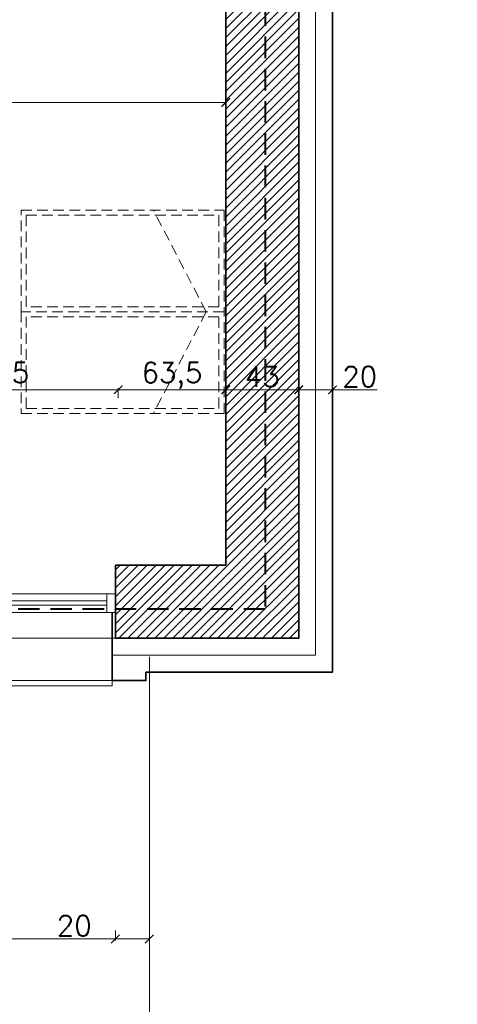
# Model space of a CAD drawing. Header units: millimetres. Extents: x -740 to 33545, y 5178 to 22494.
# Tile 173 of 256: x 11717 to 11976, y 9523 to 10105. Entities that reach past the tile are written whole.
import ezdxf
from ezdxf.lldxf.tags import DXFTag

# ---------------------------------------------------------------- set-up
doc = ezdxf.new("R2010")
doc.units = ezdxf.units.MM
doc.header["$MEASUREMENT"] = 0
doc.linetypes.add('DASHED', pattern=[19.05, 12.7, -6.35])
doc.linetypes.add('DASHED2', pattern=[9.525, 6.35, -3.175])
doc.layers.get('Defpoints').update_dxf_attribs({"color": 252})
for name, color, linetype, lineweight in [('_IS_POZA_ZAKRESEM', 2, 'DASHED', 40), ('A_istniejące ściany', 252, 'Continuous', 35), ('A_izolacja', 252, 'Continuous', 9), ('A_l.przerywana', 252, 'ICAD_ISO03W100', 9), ('A_okna wymieniane', 252, 'Continuous', 15), ('A_wyposażenie', 252, 'Continuous', 9), ('A_ściany projektowane', 252, 'Continuous', 35), ('l.przerywana', 252, 'ICAD_ISO03W100', 5), ('l.widokowa', 252, 'Continuous', 15), ('l.wypełnien', 252, 'Continuous', 5), ('wymiarowanie', 252, 'Continuous', 9)]:
    doc.layers.add(name, color=color, linetype=linetype, lineweight=lineweight)
doc.styles.add('styl2', font='simplex.shx')
doc.linetypes.add('BATTING', pattern='A,0.00254,-2.54,[134,ltypeshp.shx,S=2.54,R=0,X=-2.54,Y=0],-5.08,[134,ltypeshp.shx,S=2.54,R=180,X=2.54,Y=0],-2.54', length=10.16254)
tags = doc.linetypes.add('ICAD_ISO03W100', pattern=[30, 12, -18]).pattern_tags.tags
tags[6:7] = [DXFTag(74, 4), DXFTag(75, 0), DXFTag(340, '0'), DXFTag(46, 1.0), DXFTag(50, 0.0), DXFTag(44, 0.0), DXFTag(45, 0.0)]
tags[4:5] = [DXFTag(74, 4), DXFTag(75, 0), DXFTag(340, '0'), DXFTag(46, 1.0), DXFTag(50, 0.0), DXFTag(44, 0.0), DXFTag(45, 0.0)]
doc.dimstyles.new('Skala 1-50', dxfattribs={"dimtxt": 12, "dimasz": 5, "dimexe": 1, "dimexo": 1, "dimgap": 1.5, "dimtad": 1, "dimdec": 1, "dimrnd": 0.5, "dimtxsty": 'styl2', "dimblk": 'ARCHTICK', "dimcen": 5, "dimadec": 0, "dimazin": 0, "dimtfac": 1, "dimtdec": 1, "dimtmove": 1, "dimatfit": 3, "dimldrblk": 'ARCHTICK', "dimfxl": 0, "dimlwd": -1, "dimlwe": -1, "dimarcsym": 0})

# ---------------------------------------------------------------- blocks, each defined once
blk = doc.blocks.new('_ArchTick')
at = {"color": 0, "linetype": 'ByBlock', "const_width": 0.15}
blk.add_lwpolyline([(-0.5, -0.5), (0.5, 0.5)], dxfattribs=at)
blk = doc.blocks.new('*D1186')
at = {"layer": 'Defpoints', "color": 0}
for p in [(11839.15, 10110.74), (10781.66, 10085.81), (11839.15, 10055.97)]:
    blk.add_point(p, dxfattribs=at)
at = {"layer": 'wymiarowanie', "color": 0}
for p, q in [((10781.66, 10060.97), (10781.66, 10054.97)), ((11839.15, 10060.97), (11839.15, 10054.97)), ((10781.66, 10055.97), (11839.15, 10055.97))]:
    blk.add_line(p, q, dxfattribs=at)
at = {"layer": 'wymiarowanie', "color": 0, "xscale": 5, "yscale": 5, "zscale": 5, "rotation": 180}
blk.add_blockref('_ArchTick', (10781.66, 10055.97), dxfattribs=at)
at = {"layer": 'wymiarowanie', "color": 0, "xscale": 5, "yscale": 5, "zscale": 5}
blk.add_blockref('_ArchTick', (11839.15, 10055.97), dxfattribs=at)
at = {"layer": 'wymiarowanie', "color": 0, "insert": (11310.4, 10064.32), "char_height": 12, "attachment_point": 5, "style": 'styl2'}
blk.add_mtext('1057,5', dxfattribs=at)
blk = doc.blocks.new('*D1899')
at = {"layer": 'Defpoints', "color": 0}
for p in [(11234.13, 9739.58), (11773.95, 9715.57), (11773.95, 9562.04)]:
    blk.add_point(p, dxfattribs=at)
at = {"layer": 'wymiarowanie', "color": 0}
for p, q in [((11234.13, 9567.04), (11234.13, 9561.04)), ((11773.95, 9567.04), (11773.95, 9561.04)), ((11234.13, 9562.04), (11773.95, 9562.04))]:
    blk.add_line(p, q, dxfattribs=at)
at = {"layer": 'wymiarowanie', "color": 0, "xscale": 5, "yscale": 5, "zscale": 5, "rotation": 180}
blk.add_blockref('_ArchTick', (11234.13, 9562.04), dxfattribs=at)
at = {"layer": 'wymiarowanie', "color": 0, "xscale": 5, "yscale": 5, "zscale": 5}
blk.add_blockref('_ArchTick', (11773.95, 9562.04), dxfattribs=at)
at = {"layer": 'wymiarowanie', "color": 0, "insert": (11504.04, 9569.84), "char_height": 12, "attachment_point": 5, "style": 'styl2'}
blk.add_mtext('540', dxfattribs=at)
blk = doc.blocks.new('*D1900')
at = {"layer": 'Defpoints', "color": 0}
for p in [(11773.95, 9715.57), (11794.02, 9714.58), (11794.02, 9562.04)]:
    blk.add_point(p, dxfattribs=at)
at = {"layer": 'wymiarowanie', "color": 0}
for p, q in [((11773.95, 9567.04), (11773.95, 9561.04)), ((11794.02, 9567.04), (11794.02, 9561.04)), ((11773.95, 9562.04), (11739.36, 9562.04)), ((11773.95, 9562.04), (11794.02, 9562.04))]:
    blk.add_line(p, q, dxfattribs=at)
at = {"layer": 'wymiarowanie', "color": 0, "xscale": 5, "yscale": 5, "zscale": 5, "rotation": 180}
blk.add_blockref('_ArchTick', (11773.95, 9562.04), dxfattribs=at)
at = {"layer": 'wymiarowanie', "color": 0, "xscale": 5, "yscale": 5, "zscale": 5}
blk.add_blockref('_ArchTick', (11794.02, 9562.04), dxfattribs=at)
at = {"layer": 'wymiarowanie', "color": 0, "insert": (11749.6, 9569.84), "char_height": 12, "attachment_point": 5, "style": 'styl2'}
blk.add_mtext('20', dxfattribs=at)
blk = doc.blocks.new('*D2127')
at = {"layer": 'Defpoints', "color": 0}
for p in [(11907.33, 10306.75), (11961.91, 9739.58), (12091.4, 9739.58)]:
    blk.add_point(p, dxfattribs=at)
at = {"layer": 'wymiarowanie', "color": 0}
for p, q in [((12086.4, 10306.75), (12092.4, 10306.75)), ((12091.4, 10306.75), (12091.4, 9739.58)), ((12086.4, 9739.58), (12092.4, 9739.58))]:
    blk.add_line(p, q, dxfattribs=at)
at = {"layer": 'wymiarowanie', "color": 0, "xscale": 5, "yscale": 5, "zscale": 5}
for p, rotation in [((12091.4, 10306.75), 90), ((12091.4, 9739.58), 270)]:
    blk.add_blockref('_ArchTick', p, dxfattribs=dict(at, rotation=rotation))
at = {"layer": 'wymiarowanie', "color": 0, "insert": (12083.6, 10023.17), "char_height": 12, "attachment_point": 5, "rotation": 90, "style": 'styl2'}
blk.add_mtext('567', dxfattribs=at)
blk = doc.blocks.new('*D2128')
at = {"layer": 'Defpoints', "color": 0}
for p in [(11961.91, 9739.58), (11959.84, 9719.58), (12091.4, 9719.58)]:
    blk.add_point(p, dxfattribs=at)
at = {"layer": 'wymiarowanie', "color": 0}
for p, q in [((12091.4, 9739.58), (12091.4, 9770.87)), ((12086.4, 9739.58), (12092.4, 9739.58)), ((12091.4, 9739.58), (12091.4, 9719.58)), ((12086.4, 9719.58), (12092.4, 9719.58))]:
    blk.add_line(p, q, dxfattribs=at)
at = {"layer": 'wymiarowanie', "color": 0, "xscale": 5, "yscale": 5, "zscale": 5}
for p, rotation in [((12091.4, 9739.58), 90), ((12091.4, 9719.58), 270)]:
    blk.add_blockref('_ArchTick', p, dxfattribs=dict(at, rotation=rotation))
at = {"layer": 'wymiarowanie', "color": 0, "insert": (12083.6, 9760.63), "char_height": 12, "attachment_point": 5, "rotation": 90, "style": 'styl2'}
blk.add_mtext('20', dxfattribs=at)
blk = doc.blocks.new('*D2164')
at = {"layer": 'Defpoints', "color": 0}
for p in [(11624.02, 9739.58), (11774.02, 9739.58), (11774.02, 9186.8)]:
    blk.add_point(p, dxfattribs=at)
at = {"layer": 'wymiarowanie', "color": 0}
for p, q in [((11624.02, 9191.8), (11624.02, 9185.8)), ((11774.02, 9191.8), (11774.02, 9185.8)), ((11624.02, 9186.8), (11774.02, 9186.8))]:
    blk.add_line(p, q, dxfattribs=at)
at = {"layer": 'wymiarowanie', "color": 0, "xscale": 5, "yscale": 5, "zscale": 5, "rotation": 180}
blk.add_blockref('_ArchTick', (11624.02, 9186.8), dxfattribs=at)
at = {"layer": 'wymiarowanie', "color": 0, "xscale": 5, "yscale": 5, "zscale": 5}
blk.add_blockref('_ArchTick', (11774.02, 9186.8), dxfattribs=at)
at = {"layer": 'wymiarowanie', "color": 0, "insert": (11699.02, 9194.6), "char_height": 12, "attachment_point": 5, "style": 'styl2'}
blk.add_mtext('150', dxfattribs=at)
blk = doc.blocks.new('*D2165')
at = {"layer": 'Defpoints', "color": 0}
for p in [(11774.02, 9739.58), (11794.02, 9719.58), (11794.02, 9186.8)]:
    blk.add_point(p, dxfattribs=at)
at = {"layer": 'wymiarowanie', "color": 0}
for p, q in [((11774.02, 9191.8), (11774.02, 9185.8)), ((11794.02, 9191.8), (11794.02, 9185.8)), ((11774.02, 9186.8), (11745.3, 9186.8)), ((11774.02, 9186.8), (11794.02, 9186.8))]:
    blk.add_line(p, q, dxfattribs=at)
at = {"layer": 'wymiarowanie', "color": 0, "xscale": 5, "yscale": 5, "zscale": 5, "rotation": 180}
blk.add_blockref('_ArchTick', (11774.02, 9186.8), dxfattribs=at)
at = {"layer": 'wymiarowanie', "color": 0, "xscale": 5, "yscale": 5, "zscale": 5}
blk.add_blockref('_ArchTick', (11794.02, 9186.8), dxfattribs=at)
at = {"layer": 'wymiarowanie', "color": 0, "insert": (11755.54, 9194.6), "char_height": 12, "attachment_point": 5, "style": 'styl2'}
blk.add_mtext('20', dxfattribs=at)
blk = doc.blocks.new('*D2166')
at = {"layer": 'Defpoints', "color": 0}
for p in [(11882.33, 9739.58), (11794.02, 9719.58), (11882.33, 9186.8)]:
    blk.add_point(p, dxfattribs=at)
at = {"layer": 'wymiarowanie', "color": 0}
for p, q in [((11794.02, 9191.8), (11794.02, 9185.8)), ((11882.33, 9191.8), (11882.33, 9185.8)), ((11794.02, 9186.8), (11882.33, 9186.8))]:
    blk.add_line(p, q, dxfattribs=at)
at = {"layer": 'wymiarowanie', "color": 0, "xscale": 5, "yscale": 5, "zscale": 5, "rotation": 180}
blk.add_blockref('_ArchTick', (11794.02, 9186.8), dxfattribs=at)
at = {"layer": 'wymiarowanie', "color": 0, "xscale": 5, "yscale": 5, "zscale": 5}
blk.add_blockref('_ArchTick', (11882.33, 9186.8), dxfattribs=at)
at = {"layer": 'wymiarowanie', "color": 0, "insert": (11838.17, 9195.15), "char_height": 12, "attachment_point": 5, "style": 'styl2'}
blk.add_mtext('88,5', dxfattribs=at)
blk = doc.blocks.new('*D2167')
at = {"layer": 'Defpoints', "color": 0}
for p in [(11882.33, 9739.58), (11902.33, 9719.58), (11902.33, 9186.8)]:
    blk.add_point(p, dxfattribs=at)
at = {"layer": 'wymiarowanie', "color": 0}
for p, q in [((11882.33, 9191.8), (11882.33, 9185.8)), ((11902.33, 9191.8), (11902.33, 9185.8)), ((11882.33, 9186.8), (11902.33, 9186.8)), ((11902.33, 9186.8), (11941.52, 9186.8))]:
    blk.add_line(p, q, dxfattribs=at)
at = {"layer": 'wymiarowanie', "color": 0, "xscale": 5, "yscale": 5, "zscale": 5, "rotation": 180}
blk.add_blockref('_ArchTick', (11882.33, 9186.8), dxfattribs=at)
at = {"layer": 'wymiarowanie', "color": 0, "xscale": 5, "yscale": 5, "zscale": 5}
blk.add_blockref('_ArchTick', (11902.33, 9186.8), dxfattribs=at)
at = {"layer": 'wymiarowanie', "color": 0, "insert": (11931.28, 9194.6), "char_height": 12, "attachment_point": 5, "style": 'styl2'}
blk.add_mtext('20', dxfattribs=at)
blk = doc.blocks.new('*D2789')
at = {"layer": 'Defpoints', "color": 0}
for p in [(11775.65, 9886.31), (11624.02, 9782.76), (11775.65, 9782.76)]:
    blk.add_point(p, dxfattribs=at)
at = {"layer": 'wymiarowanie', "color": 0}
for p, q in [((11624.02, 9881.31), (11624.02, 9887.31)), ((11624.02, 9886.31), (11775.65, 9886.31)), ((11775.65, 9881.31), (11775.65, 9887.31))]:
    blk.add_line(p, q, dxfattribs=at)
at = {"layer": 'wymiarowanie', "color": 0, "xscale": 5, "yscale": 5, "zscale": 5, "rotation": 180}
blk.add_blockref('_ArchTick', (11624.02, 9886.31), dxfattribs=at)
at = {"layer": 'wymiarowanie', "color": 0, "xscale": 5, "yscale": 5, "zscale": 5}
blk.add_blockref('_ArchTick', (11775.65, 9886.31), dxfattribs=at)
at = {"layer": 'wymiarowanie', "color": 0, "insert": (11699.83, 9894.51), "char_height": 12, "attachment_point": 5, "style": 'styl2'}
blk.add_mtext('151,5', dxfattribs=at)
blk = doc.blocks.new('*D2790')
at = {"layer": 'Defpoints', "color": 0}
for p in [(11839.15, 9886.31), (11775.65, 9782.76), (11839.15, 9782.76)]:
    blk.add_point(p, dxfattribs=at)
at = {"layer": 'wymiarowanie', "color": 0}
for p, q in [((11775.65, 9881.31), (11775.65, 9887.31)), ((11775.65, 9886.31), (11839.15, 9886.31)), ((11839.15, 9881.31), (11839.15, 9887.31))]:
    blk.add_line(p, q, dxfattribs=at)
at = {"layer": 'wymiarowanie', "color": 0, "xscale": 5, "yscale": 5, "zscale": 5, "rotation": 180}
blk.add_blockref('_ArchTick', (11775.65, 9886.31), dxfattribs=at)
at = {"layer": 'wymiarowanie', "color": 0, "xscale": 5, "yscale": 5, "zscale": 5}
blk.add_blockref('_ArchTick', (11839.15, 9886.31), dxfattribs=at)
at = {"layer": 'wymiarowanie', "color": 0, "insert": (11807.4, 9894.66), "char_height": 12, "attachment_point": 5, "style": 'styl2'}
blk.add_mtext('63,5', dxfattribs=at)
blk = doc.blocks.new('*D2791')
at = {"layer": 'Defpoints', "color": 0}
for p in [(11882.33, 9886.31), (11882.33, 9796.39), (11839.15, 9782.76)]:
    blk.add_point(p, dxfattribs=at)
at = {"layer": 'wymiarowanie', "color": 0}
for p, q in [((11839.15, 9881.31), (11839.15, 9887.31)), ((11839.15, 9886.31), (11882.33, 9886.31)), ((11882.33, 9881.31), (11882.33, 9887.31))]:
    blk.add_line(p, q, dxfattribs=at)
at = {"layer": 'wymiarowanie', "color": 0, "xscale": 5, "yscale": 5, "zscale": 5, "rotation": 180}
blk.add_blockref('_ArchTick', (11839.15, 9886.31), dxfattribs=at)
at = {"layer": 'wymiarowanie', "color": 0, "xscale": 5, "yscale": 5, "zscale": 5}
blk.add_blockref('_ArchTick', (11882.33, 9886.31), dxfattribs=at)
at = {"layer": 'wymiarowanie', "color": 0, "insert": (11860.74, 9894.11), "char_height": 12, "attachment_point": 5, "style": 'styl2'}
blk.add_mtext('43', dxfattribs=at)
blk = doc.blocks.new('*D2792')
at = {"layer": 'Defpoints', "color": 0}
for p in [(11902.33, 9886.31), (11882.33, 9796.39), (11902.33, 9794.06)]:
    blk.add_point(p, dxfattribs=at)
at = {"layer": 'wymiarowanie', "color": 0}
for p, q in [((11882.33, 9881.31), (11882.33, 9887.31)), ((11882.33, 9886.31), (11902.33, 9886.31)), ((11902.33, 9881.31), (11902.33, 9887.31)), ((11902.33, 9886.31), (11928.62, 9886.31))]:
    blk.add_line(p, q, dxfattribs=at)
at = {"layer": 'wymiarowanie', "color": 0, "xscale": 5, "yscale": 5, "zscale": 5, "rotation": 180}
blk.add_blockref('_ArchTick', (11882.33, 9886.31), dxfattribs=at)
at = {"layer": 'wymiarowanie', "color": 0, "xscale": 5, "yscale": 5, "zscale": 5}
blk.add_blockref('_ArchTick', (11902.33, 9886.31), dxfattribs=at)
at = {"layer": 'wymiarowanie', "color": 0, "insert": (11918.38, 9894.11), "char_height": 12, "attachment_point": 5, "style": 'styl2'}
blk.add_mtext('20', dxfattribs=at)

msp = doc.modelspace()

# ---------------------------------------------------------------- hatches: boundary and pattern name
at = {"layer": 'l.wypełnien'}
h = msp.add_hatch(dxfattribs=at)
h.set_pattern_fill('ANSI31', color=256, scale=30, style=0)
h.paths.add_polyline_path([(11391.26, 10402.52), (11391.26, 10359.34), (11839.15, 10359.34), (11839.15, 9782.76), (11774.02, 9782.76), (11774.02, 9765.83), (11774.02, 9754.82), (11774.02, 9739.58), (11839.15, 9739.58), (11882.33, 9739.58), (11882.33, 10522.75), (11866.24, 10522.75), (11854.39, 10522.75), (11839.15, 10522.75), (11839.15, 10402.52), (11426.82, 10402.52), (11426.82, 10552.38), (11401.42, 10552.38), (11401.42, 10402.52)])
h.paths.add_polyline_path([(11391.26, 10834.32), (11391.26, 10791.99), (11401.42, 10791.99), (11401.42, 10654.38), (11426.82, 10654.38), (11426.82, 10791.99), (11839.15, 10791.99), (11839.15, 10677.69), (11854.39, 10677.69), (11866.24, 10677.69), (11882.33, 10677.69), (11882.33, 11331.32), (11882.33, 11374.5), (11799.42, 11374.5), (11799.42, 11331.32), (11839.15, 11331.32), (11839.15, 10994.32), (11839.15, 10834.32), (11699.45, 10834.32), (11685.18, 10834.32), (11640.68, 10834.32), (11401.42, 10834.32)])
h.paths.add_polyline_path([(11477.62, 10806.38), (11477.62, 10819.93), (11497.94, 10819.93), (11497.94, 10806.38)], flags=16)
h.paths.add_polyline_path([(11438.67, 10819.93), (11438.67, 10806.38), (11457.3, 10806.38), (11457.3, 10819.93)], flags=16)
h.paths.add_polyline_path([(11429.29, 9739.58), (11429.29, 9782.76), (11384.13, 9782.76), (11384.13, 9739.58)])
h.paths.add_polyline_path([(11624.02, 9739.58), (11624.02, 9782.76), (11579.29, 9782.76), (11579.29, 9739.58)])

# ---------------------------------------------------------------- linework, layer by layer
at = {"layer": '_IS_POZA_ZAKRESEM'}
for p, q in [((11862.48, 11352.17), (11862.48, 9756.84)), ((11862.48, 9756.84), (8904.92, 9756.84))]:
    msp.add_line(p, q, dxfattribs=at)
at = {"layer": 'A_istniejące ściany'}
for points in [[(11882.33, 9739.58), (11882.33, 10522.75)], [(11839.15, 10359.34), (11839.15, 9782.76)], [(11839.15, 9782.76), (11839.15, 10359.34)], [(11839.15, 9782.76), (11774.02, 9782.76)], [(11774.02, 9782.76), (11774.02, 9739.58)], [(11791.73, 9782.76), (11781.57, 9782.76)], [(11791.73, 9782.76), (11801.89, 9782.76)], [(11774.02, 9739.58), (11774.02, 9754.82)], [(11774.02, 9739.58), (11839.15, 9739.58)], [(11839.15, 9739.58), (11882.33, 9739.58)]]:
    msp.add_lwpolyline(points, dxfattribs=at)
at = {"layer": 'A_izolacja', "lineweight": 35}
msp.add_line((11772.02, 9754.82), (11772.02, 9719.58), dxfattribs=at)
at = {"layer": 'A_izolacja', "linetype": 'BATTING', "ltscale": 0.1}
msp.add_lwpolyline([(11772.02, 9729.58), (11892.33, 9729.58), (11892.33, 10522.75)], dxfattribs=at)
at = {"layer": 'A_izolacja', "lineweight": 35}
for points in [[(11792.02, 9719.58), (11902.33, 9719.58), (11902.33, 10306.75)], [(11772.02, 9719.58), (11772.02, 9717.58), (11772.02, 9714.58), (11792.02, 9714.58), (11792.02, 9719.58)]]:
    msp.add_lwpolyline(points, dxfattribs=at)
at = {"layer": 'A_l.przerywana', "ltscale": 0.3}
msp.add_lwpolyline([(11776.07, 9739.58), (11622.82, 9739.58)], dxfattribs=at)
at = {"layer": 'A_okna wymieniane'}
for points in [[(11701.56, 9765.83), (11770.99, 9765.83)], [(11768.94, 9761.6), (11701.56, 9761.6)], [(11774.02, 9765.83), (11768.94, 9765.83)], [(11768.94, 9765.83), (11768.94, 9754.82)], [(11768.94, 9759.06), (11768.94, 9761.6)], [(11774.02, 9754.82), (11774.02, 9765.83)], [(11701.56, 9759.06), (11768.94, 9759.06)], [(11770.99, 9754.82), (11701.56, 9754.82)], [(11768.94, 9754.82), (11774.02, 9754.82)]]:
    msp.add_lwpolyline(points, dxfattribs=at)
at = {"layer": 'A_wyposażenie', "linetype": 'DASHED2'}
for q in [(11796.39, 9992.34), (11796.39, 9992.34), (11796.39, 9872.34), (11796.39, 9872.34)]:
    msp.add_line((11827.62, 9932.34), q, dxfattribs=at)
for points in [[(11838.15, 9992.34), (11838.15, 9932.34), (11718.15, 9932.34), (11718.15, 9992.34)], [(11838.15, 9992.34), (11838.15, 9932.34), (11718.15, 9932.34), (11718.15, 9992.34)], [(11835.15, 9989.34), (11835.15, 9935.34), (11721.15, 9935.34), (11721.15, 9989.34)], [(11835.15, 9989.34), (11835.15, 9935.34), (11721.15, 9935.34), (11721.15, 9989.34)], [(11838.15, 9872.34), (11838.15, 9932.34), (11718.15, 9932.34), (11718.15, 9872.34)], [(11838.15, 9872.34), (11838.15, 9932.34), (11718.15, 9932.34), (11718.15, 9872.34)], [(11835.15, 9875.34), (11835.15, 9929.34), (11721.15, 9929.34), (11721.15, 9875.34)], [(11835.15, 9875.34), (11835.15, 9929.34), (11721.15, 9929.34), (11721.15, 9875.34)]]:
    msp.add_lwpolyline(points, close=True, dxfattribs=at)
at = {"layer": 'A_ściany projektowane'}
msp.add_line((11774.02, 9754.82), (11774.02, 9739.58), dxfattribs=at)
at = {"layer": 'l.przerywana', "ltscale": 0.3}
msp.add_line((11236.13, 9714.58), (11772.02, 9714.58), dxfattribs=at)
at = {"layer": 'l.widokowa'}
msp.add_lwpolyline([(11236.13, 9714.58), (11236.13, 9711.58), (11772.02, 9711.58), (11772.02, 9714.58)], dxfattribs=at)
at = {"layer": 'wymiarowanie', "linetype": 'ICAD_ISO03W100', "ltscale": 0.2}
msp.add_line((11794.02, 9728.58), (11794.02, 9191.8), dxfattribs=at)

# ---------------------------------------------------------------- dimensions: what is measured, and where the dimension line sits
at = {"layer": 'wymiarowanie'}
dim = msp.add_linear_dim(base=(12091.4, 9739.58), p1=(11907.33, 10306.75), p2=(11961.91, 9739.58), angle=90, dimstyle='Skala 1-50', dxfattribs=at)
dim.commit()
dim.dimension.update_dxf_attribs({"geometry": '*D2127', "text_midpoint": (12083.6, 10023.17)})
for base, p1, p2, picture, middle in [((11839.15, 10055.97), (10781.66, 10085.81), (11839.15, 10110.74), '*D1186', (11310.4, 10064.32)), ((11775.65, 9886.31), (11624.02, 9782.76), (11775.65, 9782.76), '*D2789', (11699.83, 9894.51)), ((11839.15, 9886.31), (11775.65, 9782.76), (11839.15, 9782.76), '*D2790', (11807.4, 9894.66)), ((11882.33, 9886.31), (11839.15, 9782.76), (11882.33, 9796.39), '*D2791', (11860.74, 9894.11)), ((11773.95, 9562.04), (11234.13, 9739.58), (11773.95, 9715.57), '*D1899', (11504.04, 9569.84)), ((11774.02, 9186.8), (11624.02, 9739.58), (11774.02, 9739.58), '*D2164', (11699.02, 9194.6)), ((11882.33, 9186.8), (11794.02, 9719.58), (11882.33, 9739.58), '*D2166', (11838.17, 9195.15))]:
    dim = msp.add_linear_dim(base=base, p1=p1, p2=p2, dimstyle='Skala 1-50', dxfattribs=at)
    dim.commit()
    dim.dimension.update_dxf_attribs({"geometry": picture, "text_midpoint": middle})
for base, p1, p2, picture, middle in [((11902.33, 9886.31), (11882.33, 9796.39), (11902.33, 9794.06), '*D2792', (11918.38, 9886.36)), ((11794.02, 9186.8), (11774.02, 9739.58), (11794.02, 9719.58), '*D2165', (11755.54, 9186.8)), ((11902.33, 9186.8), (11882.33, 9739.58), (11902.33, 9719.58), '*D2167', (11931.28, 9186.25)), ((11794.02, 9562.04), (11773.95, 9715.57), (11794.02, 9714.58), '*D1900', (11749.6, 9562.04))]:
    dim = msp.add_linear_dim(base=base, p1=p1, p2=p2, dimstyle='Skala 1-50', dxfattribs=at)
    dim.commit()
    dim.dimension.update_dxf_attribs({"geometry": picture, "text_midpoint": middle, "dimtype": 160})
dim = msp.add_linear_dim(base=(12091.4, 9719.58), p1=(11961.91, 9739.58), p2=(11959.84, 9719.58), angle=90, dimstyle='Skala 1-50', dxfattribs=at)
dim.commit()
dim.dimension.update_dxf_attribs({"geometry": '*D2128', "text_midpoint": (12091.4, 9760.63), "dimtype": 160})

doc.saveas('drawing.dxf')
